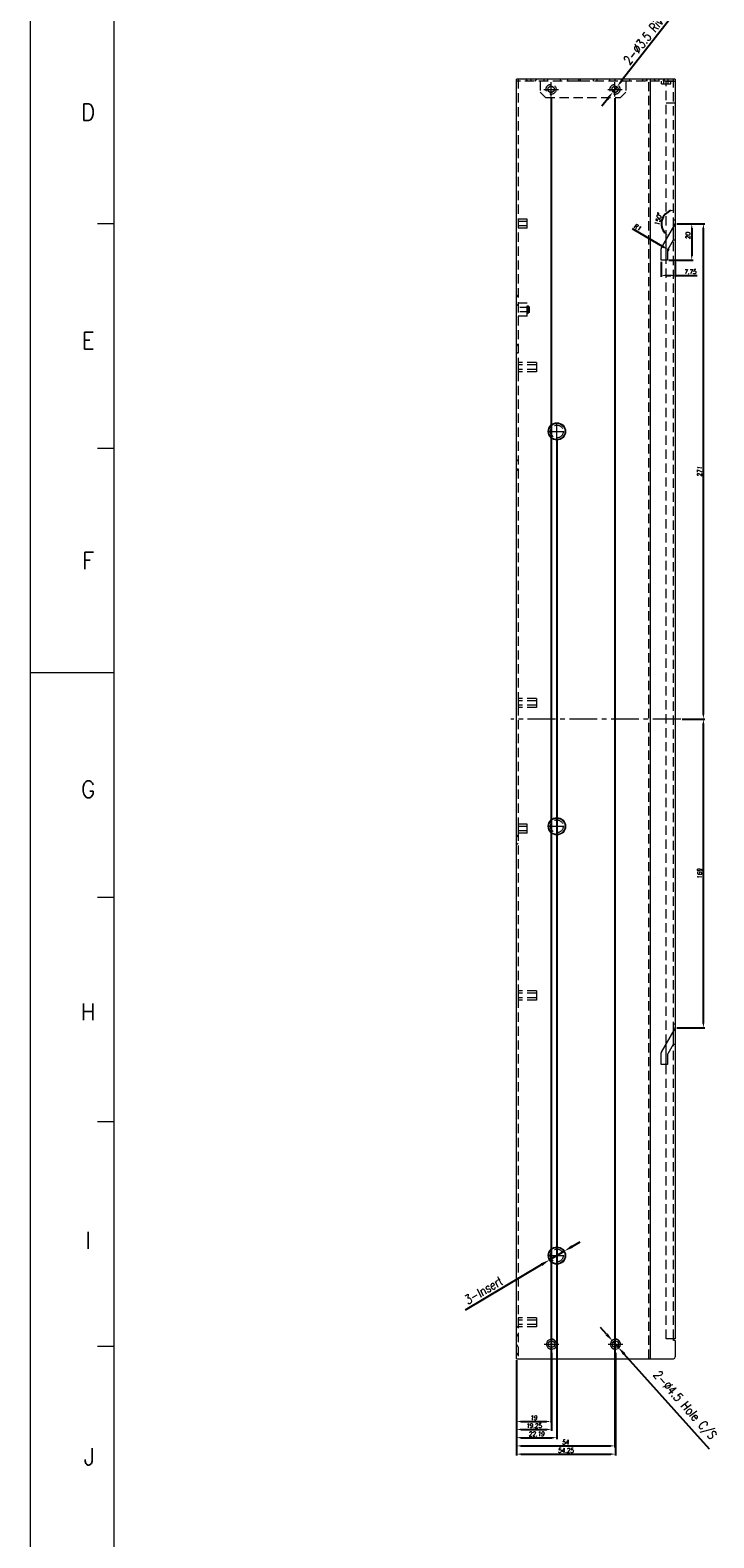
# Model space of a CAD drawing. Header units: millimetres. Extents: x 4497 to 13960, y 12291 to 16372.
# Tile 23 of 217: x 4520 to 4894, y 13085 to 13910. Entities that reach past the tile are written whole.
import ezdxf
from ezdxf.enums import TextEntityAlignment as Align

# ---------------------------------------------------------------- set-up
doc = ezdxf.new("R2010")
doc.units = ezdxf.units.MM
doc.header["$LTSCALE"] = 0.8
doc.header["$PDMODE"] = 3
doc.header["$PDSIZE"] = 0.3125
for name, pattern in [('CENTER', [50.8, 31.75, -6.35, 6.35, -6.35]), ('CENTER2', [28.575, 19.05, -3.175, 3.175, -3.175]), ('HIDDEN', [9.525, 6.35, -3.175])]:
    doc.linetypes.add(name, pattern=pattern)
doc.layers.get('0').update_dxf_attribs({"linetype": 'CONTINUOUS', "lineweight": 0})
doc.layers.get('Defpoints').update_dxf_attribs({"linetype": 'CONTINUOUS', "lineweight": 0})
for name, color, linetype, lineweight in [('1', 2, 'CENTER', 0), ('2', 3, 'CONTINUOUS', 0), ('3', 5, 'HIDDEN', 0), ('4', 1, 'CENTER2', 9)]:
    doc.layers.add(name, color=color, linetype=linetype, lineweight=lineweight)
doc.styles.get("Standard").update_dxf_attribs({"font": 'romans.shx', "width": 0.8, "oblique": 5, "bigfont": 'whgtxt.shx'})
doc.dimstyles.get("Standard").update_dxf_attribs({"dimtxt": 2.5, "dimasz": 2.5, "dimexe": 0.8, "dimexo": 0.8, "dimgap": 0.8, "dimtad": 1, "dimdsep": 46, "dimtxsty": 'Standard', "dimcen": 0, "dimclrd": 3, "dimclre": 3, "dimclrt": 3, "dimazin": 0, "dimtp": 0.001, "dimtm": 0.001, "dimtfac": 1, "dimtmove": 0, "dimatfit": 3, "dimfxl": 0, "dimtolj": 1, "dimarcsym": 0})

# ---------------------------------------------------------------- blocks, each defined once
blk = doc.blocks.new('*D15')
at = {"layer": '2', "color": 3, "lineweight": -2}
for p, q in [((4881.91, 13930.8), (4844.1, 13882.44)), ((4838.86, 13875.75), (4841.02, 13878.51)), ((4835.78, 13871.81), (4832.7, 13867.87))]:
    blk.add_line(p, q, dxfattribs=at)
at = {"layer": '2', "color": 3}
for points in [[(4843.44, 13882.96), (4844.75, 13881.93), (4841.02, 13878.51)], [(4835.13, 13872.32), (4836.44, 13871.3), (4838.86, 13875.75)]]:
    blk.add_solid(points, dxfattribs=at)
at = {"layer": 'Defpoints', "color": 0}
for p in [(4838.86, 13875.75), (4841.02, 13878.51)]:
    blk.add_point(p, dxfattribs=at)
at = {"layer": '2', "color": 3, "insert": (4861.31, 13911.12), "char_height": 5, "attachment_point": 5, "rotation": 51.98032}
blk.add_mtext('\\A1;2-∅3.5 Rivet Hole ', dxfattribs=at)
blk = doc.blocks.new('*D16')
at = {"layer": '2', "color": 3, "lineweight": -2}
for p, q in [((4835.35, 13196.02), (4832.01, 13199.75)), ((4838.69, 13192.3), (4841.69, 13188.95)), ((4891.7, 13133.18), (4845.03, 13185.23))]:
    blk.add_line(p, q, dxfattribs=at)
at = {"layer": '2', "color": 3}
for points in [[(4835.97, 13196.58), (4834.73, 13195.47), (4838.69, 13192.3)], [(4845.65, 13185.78), (4844.41, 13184.67), (4841.69, 13188.95)]]:
    blk.add_solid(points, dxfattribs=at)
at = {"layer": 'Defpoints', "color": 0}
for p in [(4838.69, 13192.3), (4841.69, 13188.95)]:
    blk.add_point(p, dxfattribs=at)
at = {"layer": '2', "color": 3, "insert": (4877.61, 13156.99), "char_height": 5, "attachment_point": 5, "rotation": 311.87695}
blk.add_mtext('\\A1;2-∅4.5 Hole C/S', dxfattribs=at)
blk = doc.blocks.new('*D17')
at = {"layer": '2', "color": 3, "lineweight": -2}
for p, q in [((4812.21, 13241.55), (4804.04, 13236.71)), ((4816.51, 13244.09), (4820.82, 13246.64)), ((4758.03, 13209.47), (4799.73, 13234.16))]:
    blk.add_line(p, q, dxfattribs=at)
at = {"layer": '2', "color": 3}
for points in [[(4816.09, 13244.81), (4816.94, 13243.38), (4812.21, 13241.55)], [(4799.31, 13234.88), (4800.16, 13233.44), (4804.04, 13236.71)]]:
    blk.add_solid(points, dxfattribs=at)
at = {"layer": 'Defpoints', "color": 0}
for p in [(4812.21, 13241.55), (4804.04, 13236.71)]:
    blk.add_point(p, dxfattribs=at)
at = {"layer": '2', "color": 3, "insert": (4767.82, 13220.03), "char_height": 5, "attachment_point": 5, "rotation": 30.6287}
blk.add_mtext('\\A1;3-Insert', dxfattribs=at)
blk = doc.blocks.new('X')
at = {"layer": '1'}
for p, q in [((5251.84, 13719.59), (5251.84, 13727.59)), ((5247.84, 13723.59), (5255.84, 13723.59))]:
    blk.add_line(p, q, dxfattribs=at)
blk = doc.blocks.new('*D173')
at = {"color": 3, "lineweight": -2}
blk.add_arc((4872.94, 13803.63), 7.57, 109.01655, 220.98345, dxfattribs=at)
at = {"color": 3}
for points in [[(4870.4, 13811.19), (4870.54, 13810.37), (4872.94, 13811.19)], [(4867.49, 13798.98), (4866.96, 13798.34), (4869.16, 13797.07)]]:
    blk.add_solid(points, dxfattribs=at)
at = {"layer": 'Defpoints', "color": 0}
for p in [(4872.94, 13881.53), (4867.14, 13808.49), (4872.81, 13803.39), (4872.94, 13803.89), (4865.32, 13790.43)]:
    blk.add_point(p, dxfattribs=at)
at = {"color": 3, "insert": (4863.65, 13806.11), "char_height": 2.5, "attachment_point": 5, "rotation": 75}
blk.add_mtext('\\A1;150°', dxfattribs=at)
blk = doc.blocks.new('*D174')
at = {"color": 3, "lineweight": -2}
for p, q in [((4865.19, 13782.83), (4865.19, 13774.52)), ((4867.69, 13775.32), (4870.44, 13775.32)), ((4872.94, 13782.69), (4872.94, 13774.52)), ((4872.94, 13775.32), (4884.92, 13775.32))]:
    blk.add_line(p, q, dxfattribs=at)
at = {"color": 3}
for points in [[(4867.69, 13775.74), (4867.69, 13774.9), (4865.19, 13775.32)], [(4870.44, 13775.74), (4870.44, 13774.9), (4872.94, 13775.32)]]:
    blk.add_solid(points, dxfattribs=at)
at = {"layer": 'Defpoints', "color": 0}
for p in [(4865.19, 13783.63), (4872.94, 13783.49), (4872.94, 13775.32)]:
    blk.add_point(p, dxfattribs=at)
at = {"color": 3, "insert": (4881.14, 13777.37), "char_height": 2.5, "attachment_point": 5}
blk.add_mtext('\\A1;7.75', dxfattribs=at)
blk = doc.blocks.new('*D175')
at = {"color": 3, "lineweight": -2}
for p, q in [((4873.74, 13803.63), (4882.78, 13803.63)), ((4881.98, 13801.13), (4881.98, 13786.13)), ((4869.49, 13783.63), (4882.78, 13783.63))]:
    blk.add_line(p, q, dxfattribs=at)
at = {"color": 3}
for points in [[(4881.56, 13801.13), (4882.39, 13801.13), (4881.98, 13803.63)], [(4881.56, 13786.13), (4882.39, 13786.13), (4881.98, 13783.63)]]:
    blk.add_solid(points, dxfattribs=at)
at = {"layer": 'Defpoints', "color": 0}
for p in [(4872.94, 13803.63), (4868.69, 13783.63), (4881.98, 13783.63)]:
    blk.add_point(p, dxfattribs=at)
at = {"color": 3, "insert": (4879.93, 13797.05), "char_height": 2.5, "attachment_point": 5, "rotation": 90}
blk.add_mtext('\\A1;20', dxfattribs=at)
blk = doc.blocks.new('*D176')
at = {"color": 3, "lineweight": -2}
for p, q in [((4849.27, 13801.04), (4866.67, 13790.77)), ((4869.69, 13789), (4868.83, 13789.5))]:
    blk.add_line(p, q, dxfattribs=at)
blk.add_arc((4869.69, 13789), 1, 103.63303, 150, dxfattribs=at)
at = {"color": 3}
blk.add_solid([(4866.89, 13791.13), (4866.46, 13790.42), (4868.83, 13789.5)], dxfattribs=at)
at = {"layer": 'Defpoints', "color": 0}
for p in [(4868.83, 13789.5), (4869.69, 13789)]:
    blk.add_point(p, dxfattribs=at)
at = {"color": 3, "insert": (4852.24, 13801.67), "char_height": 2.5, "attachment_point": 5, "rotation": 329.46965}
blk.add_mtext('\\A1;R1', dxfattribs=at)
blk = doc.blocks.new('*D177')
at = {"color": 3, "lineweight": -2}
for p, q in [((4873.74, 13803.63), (4889.15, 13803.63)), ((4888.35, 13535.13), (4888.35, 13801.13)), ((4876.74, 13532.63), (4889.15, 13532.63))]:
    blk.add_line(p, q, dxfattribs=at)
at = {"color": 3}
for points in [[(4887.94, 13801.13), (4888.77, 13801.13), (4888.35, 13803.63)], [(4887.94, 13535.13), (4888.77, 13535.13), (4888.35, 13532.63)]]:
    blk.add_solid(points, dxfattribs=at)
at = {"layer": 'Defpoints', "color": 0}
for p in [(4872.94, 13803.63), (4888.35, 13803.63), (4875.94, 13532.63)]:
    blk.add_point(p, dxfattribs=at)
at = {"color": 3, "insert": (4886.3, 13668.13), "char_height": 2.5, "attachment_point": 5, "rotation": 90}
blk.add_mtext('\\A1;271', dxfattribs=at)
blk = doc.blocks.new('*D178')
at = {"color": 3, "lineweight": -2}
for p, q in [((4876.74, 13532.63), (4889.15, 13532.63)), ((4888.35, 13366.13), (4888.35, 13530.13)), ((4873.74, 13363.63), (4889.15, 13363.63))]:
    blk.add_line(p, q, dxfattribs=at)
at = {"color": 3}
for points in [[(4887.94, 13530.13), (4888.77, 13530.13), (4888.35, 13532.63)], [(4887.94, 13366.13), (4888.77, 13366.13), (4888.35, 13363.63)]]:
    blk.add_solid(points, dxfattribs=at)
at = {"layer": 'Defpoints', "color": 0}
for p in [(4875.94, 13532.63), (4888.35, 13532.63), (4872.94, 13363.63)]:
    blk.add_point(p, dxfattribs=at)
at = {"color": 3, "insert": (4886.3, 13448.13), "char_height": 2.5, "attachment_point": 5, "rotation": 90}
blk.add_mtext('\\A1;169', dxfattribs=at)
blk = doc.blocks.new('*D179')
at = {"color": 3, "lineweight": -2}
for p, q in [((4785.94, 13181.83), (4785.94, 13143.18)), ((4805.19, 13185.82), (4805.19, 13143.18)), ((4788.44, 13143.98), (4802.69, 13143.98))]:
    blk.add_line(p, q, dxfattribs=at)
at = {"color": 3}
for points in [[(4788.44, 13144.39), (4788.44, 13143.56), (4785.94, 13143.98)], [(4802.69, 13144.39), (4802.69, 13143.56), (4805.19, 13143.98)]]:
    blk.add_solid(points, dxfattribs=at)
at = {"layer": 'Defpoints', "color": 0}
for p in [(4785.94, 13182.63), (4805.19, 13186.62), (4805.19, 13143.98)]:
    blk.add_point(p, dxfattribs=at)
at = {"color": 3, "insert": (4795.56, 13146.03), "char_height": 2.5, "attachment_point": 5}
blk.add_mtext('\\A1;19.25', dxfattribs=at)
blk = doc.blocks.new('*D180')
at = {"color": 3, "lineweight": -2}
for p, q in [((4804.94, 13872.33), (4804.94, 13147.53)), ((4785.94, 13181.83), (4785.94, 13147.53)), ((4788.44, 13148.33), (4802.44, 13148.33))]:
    blk.add_line(p, q, dxfattribs=at)
at = {"color": 3}
for points in [[(4788.44, 13148.75), (4788.44, 13147.92), (4785.94, 13148.33)], [(4802.44, 13148.75), (4802.44, 13147.92), (4804.94, 13148.33)]]:
    blk.add_solid(points, dxfattribs=at)
at = {"layer": 'Defpoints', "color": 0}
for p in [(4804.94, 13873.13), (4785.94, 13182.63), (4804.94, 13148.33)]:
    blk.add_point(p, dxfattribs=at)
at = {"color": 3, "insert": (4795.44, 13150.38), "char_height": 2.5, "attachment_point": 5}
blk.add_mtext('\\A1;19', dxfattribs=at)
blk = doc.blocks.new('*D181')
at = {"color": 3, "lineweight": -2}
for p, q in [((4808.12, 13685.17), (4808.12, 13138.68)), ((4785.94, 13181.83), (4785.94, 13138.68)), ((4788.44, 13139.48), (4805.62, 13139.48))]:
    blk.add_line(p, q, dxfattribs=at)
at = {"color": 3}
for points in [[(4788.44, 13139.89), (4788.44, 13139.06), (4785.94, 13139.48)], [(4805.62, 13139.89), (4805.62, 13139.06), (4808.12, 13139.48)]]:
    blk.add_solid(points, dxfattribs=at)
at = {"layer": 'Defpoints', "color": 0}
for p in [(4808.12, 13685.97), (4785.94, 13182.63), (4808.12, 13139.48)]:
    blk.add_point(p, dxfattribs=at)
at = {"color": 3, "insert": (4797.03, 13141.53), "char_height": 2.5, "attachment_point": 5}
blk.add_mtext('\\A1;22.19', dxfattribs=at)
blk = doc.blocks.new('*D182')
at = {"color": 3, "lineweight": -2}
for p, q in [((4839.94, 13872.33), (4839.94, 13134.18)), ((4785.94, 13181.83), (4785.94, 13134.18)), ((4788.44, 13134.98), (4837.44, 13134.98))]:
    blk.add_line(p, q, dxfattribs=at)
at = {"color": 3}
for points in [[(4788.44, 13135.39), (4788.44, 13134.56), (4785.94, 13134.98)], [(4837.44, 13135.39), (4837.44, 13134.56), (4839.94, 13134.98)]]:
    blk.add_solid(points, dxfattribs=at)
at = {"layer": 'Defpoints', "color": 0}
for p in [(4839.94, 13873.13), (4785.94, 13182.63), (4839.94, 13134.98)]:
    blk.add_point(p, dxfattribs=at)
at = {"color": 3, "insert": (4812.94, 13137.03), "char_height": 2.5, "attachment_point": 5}
blk.add_mtext('\\A1;54', dxfattribs=at)
blk = doc.blocks.new('*D183')
at = {"color": 3, "lineweight": -2}
for p, q in [((4785.94, 13181.83), (4785.94, 13129.68)), ((4840.19, 13185.83), (4840.19, 13129.68)), ((4788.44, 13130.48), (4837.69, 13130.48))]:
    blk.add_line(p, q, dxfattribs=at)
at = {"color": 3}
for points in [[(4788.44, 13130.89), (4788.44, 13130.06), (4785.94, 13130.48)], [(4837.69, 13130.89), (4837.69, 13130.06), (4840.19, 13130.48)]]:
    blk.add_solid(points, dxfattribs=at)
at = {"layer": 'Defpoints', "color": 0}
for p in [(4785.94, 13182.63), (4840.19, 13186.63), (4840.19, 13130.48)]:
    blk.add_point(p, dxfattribs=at)
at = {"color": 3, "insert": (4813.06, 13132.53), "char_height": 2.5, "attachment_point": 5}
blk.add_mtext('\\A1;54.25', dxfattribs=at)

msp = doc.modelspace()

# ---------------------------------------------------------------- linework, layer by layer
for p, q in [((4519.723, 14331.924), (4519.723, 12784.215)), ((4565.731, 12821.021), (4565.731, 14295.117)), ((4785.939, 13182.625), (4785.939, 13882.625)), ((4872.939, 13882.625), (4785.939, 13882.625)), ((4859.439, 13182.625), (4859.439, 13882.625)), ((4871.939, 13881.525), (4871.939, 13882.625)), ((4872.939, 13882.625), (4872.939, 13881.625)), ((4871.939, 13881.625), (4872.939, 13881.625)), ((4871.939, 13881.525), (4872.939, 13881.525)), ((4872.939, 13881.525), (4872.939, 13803.893)), ((4556.529, 13803.752), (4565.731, 13803.752)), ((4865.323, 13790.434), (4872.805, 13803.393)), ((4871.939, 13794.625), (4871.939, 13801.893)), ((4872.939, 13803.393), (4872.939, 13363.893)), ((4867.939, 13783.625), (4867.939, 13794.965)), ((4871.785, 13794.625), (4868.823, 13789.496)), ((4872.939, 13794.625), (4871.785, 13794.625)), ((4865.189, 13783.625), (4865.189, 13789.934)), ((4868.689, 13783.625), (4865.189, 13783.625)), ((4868.689, 13788.996), (4868.689, 13783.625)), ((4556.529, 13680.911), (4565.731, 13680.911)), ((4519.723, 13558.069), (4565.731, 13558.069)), ((4556.529, 13435.228), (4565.731, 13435.228)), ((4865.323, 13350.434), (4872.805, 13363.393)), ((4872.939, 13363.393), (4872.939, 13193.625)), ((4867.939, 13343.625), (4867.939, 13354.965)), ((4871.785, 13354.625), (4868.823, 13349.496)), ((4872.939, 13354.625), (4871.785, 13354.625)), ((4871.939, 13354.625), (4871.939, 13361.893)), ((4865.189, 13343.625), (4865.189, 13349.934)), ((4868.689, 13348.996), (4868.689, 13343.625)), ((4868.689, 13343.625), (4865.189, 13343.625)), ((4556.529, 13312.386), (4565.731, 13312.386)), ((4556.529, 13189.545), (4565.731, 13189.545)), ((4872.939, 13193.625), (4871.939, 13193.625)), ((4871.939, 13192.625), (4871.939, 13193.625)), ((4872.939, 13192.625), (4871.939, 13192.625)), ((4872.939, 13192.625), (4872.939, 13183.625)), ((4785.939, 13182.625), (4871.939, 13182.625))]:
    msp.add_line(p, q)
for centre, radius in [((4804.939, 13877.125), 1.75), ((4839.939, 13877.125), 1.75), ((4808.124, 13689.966), 4.75), ((4808.124, 13689.966), 4.45), ((4808.124, 13473.95), 4.75), ((4808.124, 13473.95), 4.45), ((4808.124, 13239.125), 4.75), ((4808.124, 13239.125), 4.45), ((4805.189, 13190.625), 1.75), ((4840.189, 13190.625), 1.75)]:
    msp.add_circle(centre, radius)
for centre, radius, start, end in [((4871.939, 13803.893), 1, 330, 0), ((4866.189, 13789.934), 1, 150, 180), ((4869.689, 13788.996), 1, 150, 180), ((4871.939, 13363.893), 1, 330, 0), ((4866.189, 13349.934), 1, 150, 180), ((4869.689, 13348.996), 1, 150, 180), ((4805.189, 13190.626), 2.749, 89.995324, 224.228919), ((4805.189, 13190.625), 2.749, 269.995324, 44.228919), ((4840.189, 13190.626), 2.749, 89.995324, 224.228919), ((4840.189, 13190.625), 2.749, 269.995324, 44.228919), ((4871.939, 13183.625), 1, 270, 0)]:
    msp.add_arc(centre, radius, start, end)
for points in [[(4805.189, 13193.375), (4805.553, 13193.375), (4806.287, 13193.226), (4806.906, 13192.803), (4807.16, 13192.543)], [(4840.189, 13193.375), (4840.553, 13193.375), (4841.287, 13193.226), (4841.906, 13192.803), (4842.16, 13192.543)], [(4805.189, 13187.875), (4804.826, 13187.875), (4804.091, 13188.025), (4803.473, 13188.448), (4803.219, 13188.708)], [(4840.189, 13187.875), (4839.826, 13187.875), (4839.091, 13188.025), (4838.473, 13188.448), (4838.219, 13188.708)]]:
    msp.add_open_spline(points, degree=3, knots=[0, 0, 0, 0, 0.4999244, 1, 1, 1, 1])
at = {"layer": '1'}
for p, q in [((4872.805, 13803.393), (4872.939, 13803.625)), ((4872.939, 13803.893), (4872.939, 13803.625)), ((4872.805, 13363.393), (4872.939, 13363.625)), ((4872.939, 13363.893), (4872.939, 13363.625))]:
    msp.add_line(p, q, dxfattribs=at)
at = {"layer": '3'}
for p, q in [((4786.939, 13882.625), (4786.939, 13182.625)), ((4792.239, 13881.625), (4791.239, 13882.625)), ((4793.939, 13882.625), (4793.939, 13881.625)), ((4796.239, 13881.625), (4797.239, 13882.625)), ((4800.939, 13882.625), (4800.939, 13881.625)), ((4802.939, 13882.625), (4802.939, 13881.625)), ((4809.939, 13882.625), (4809.939, 13881.625)), ((4814.039, 13881.625), (4814.039, 13882.625)), ((4821.039, 13882.625), (4814.039, 13882.625)), ((4820.039, 13882.625), (4820.039, 13881.625)), ((4820.939, 13882.625), (4820.939, 13881.625)), ((4821.039, 13881.625), (4821.039, 13882.625)), ((4827.939, 13882.625), (4827.939, 13881.625)), ((4829.939, 13882.625), (4829.939, 13881.625)), ((4836.939, 13882.625), (4836.939, 13881.625)), ((4839.839, 13882.625), (4839.839, 13881.625)), ((4847.939, 13882.625), (4847.939, 13881.625)), ((4854.939, 13882.625), (4854.939, 13881.625)), ((4856.939, 13882.625), (4856.939, 13881.625)), ((4857.439, 13882.625), (4857.439, 13881.625)), ((4858.439, 13182.625), (4858.439, 13882.625)), ((4862.239, 13881.625), (4861.239, 13882.625)), ((4863.939, 13882.625), (4863.939, 13881.625)), ((4866.239, 13881.625), (4867.239, 13882.625)), ((4866.739, 13880.125), (4866.739, 13882.625)), ((4869.139, 13882.625), (4866.739, 13882.625)), ((4869.139, 13880.125), (4869.139, 13882.625)), ((4871.939, 13881.625), (4785.939, 13881.625)), ((4798.939, 13881.625), (4798.939, 13875.625)), ((4798.939, 13875.625), (4801.939, 13872.625)), ((4821.039, 13881.625), (4814.039, 13881.625)), ((4842.939, 13872.625), (4845.939, 13875.625)), ((4845.939, 13881.625), (4845.939, 13875.625)), ((4865.439, 13880.125), (4865.439, 13881.625)), ((4865.439, 13880.125), (4870.439, 13880.125)), ((4867.939, 13794.965), (4867.939, 13881.525)), ((4867.939, 13881.525), (4871.939, 13881.525)), ((4870.439, 13880.125), (4870.439, 13881.625)), ((4871.939, 13801.893), (4871.939, 13881.525)), ((4872.939, 13881.525), (4872.939, 13881.625)), ((4801.939, 13872.625), (4842.939, 13872.625)), ((4872.939, 13869.625), (4867.939, 13869.625)), ((4791.939, 13806.125), (4786.939, 13806.125)), ((4786.939, 13806.123), (4786.939, 13801.128)), ((4791.939, 13804.825), (4786.939, 13804.825)), ((4791.939, 13802.425), (4786.939, 13802.425)), ((4791.939, 13801.125), (4786.939, 13801.125)), ((4791.939, 13801.128), (4791.939, 13806.123)), ((4872.939, 13805.625), (4871.939, 13805.625)), ((4872.939, 13803.393), (4872.939, 13803.893)), ((4871.939, 13361.893), (4871.939, 13794.625)), ((4867.939, 13354.965), (4867.939, 13783.625)), ((4786.939, 13763.625), (4785.939, 13764.625)), ((4786.939, 13759.625), (4785.939, 13758.625)), ((4786.939, 13760.125), (4786.939, 13753.125)), ((4791.939, 13760.125), (4786.939, 13760.125)), ((4791.939, 13753.125), (4791.939, 13760.125)), ((4791.939, 13758.625), (4792.439, 13758.625)), ((4791.939, 13754.627), (4791.939, 13758.624)), ((4792.939, 13758.125), (4792.439, 13758.626)), ((4792.439, 13754.625), (4792.439, 13758.625)), ((4792.939, 13758.124), (4792.939, 13755.127)), ((4792.939, 13757.825), (4786.939, 13757.825)), ((4792.939, 13755.425), (4786.939, 13755.425)), ((4791.939, 13753.125), (4786.939, 13753.125)), ((4791.939, 13754.625), (4792.439, 13754.625)), ((4792.939, 13755.126), (4792.439, 13754.625)), ((4786.939, 13736.875), (4785.939, 13737.875)), ((4786.939, 13733.375), (4785.939, 13732.376)), ((4796.939, 13727.625), (4786.939, 13727.625)), ((4786.939, 13727.623), (4786.939, 13722.628)), ((4796.939, 13726.325), (4786.939, 13726.325)), ((4796.939, 13727.625), (4796.939, 13722.625)), ((4796.939, 13723.925), (4786.939, 13723.925)), ((4796.939, 13722.625), (4786.939, 13722.625)), ((4786.939, 13673.625), (4785.939, 13674.625)), ((4786.939, 13669.625), (4785.939, 13668.625)), ((4796.939, 13543.875), (4786.939, 13543.875)), ((4786.939, 13543.873), (4786.939, 13538.878)), ((4796.939, 13543.875), (4796.939, 13538.875)), ((4796.939, 13542.575), (4786.939, 13542.575)), ((4796.939, 13540.175), (4786.939, 13540.175)), ((4796.939, 13538.875), (4786.939, 13538.875)), ((4791.939, 13475.125), (4786.939, 13475.125)), ((4786.939, 13475.123), (4786.939, 13470.128)), ((4791.939, 13473.825), (4786.939, 13473.825)), ((4791.939, 13471.425), (4786.939, 13471.425)), ((4791.939, 13470.125), (4786.939, 13470.125)), ((4791.939, 13470.125), (4791.939, 13475.125)), ((4786.939, 13468.225), (4785.939, 13469.225)), ((4786.939, 13464.725), (4785.939, 13463.726)), ((4796.939, 13383.875), (4786.939, 13383.875)), ((4786.939, 13383.873), (4786.939, 13378.878)), ((4796.939, 13382.575), (4786.939, 13382.575)), ((4796.939, 13380.175), (4786.939, 13380.175)), ((4796.939, 13378.875), (4786.939, 13378.875)), ((4796.939, 13383.875), (4796.939, 13378.875)), ((4872.939, 13365.625), (4871.939, 13365.625)), ((4872.939, 13363.393), (4872.939, 13363.893)), ((4871.939, 13193.625), (4871.939, 13354.625)), ((4867.939, 13193.625), (4867.939, 13343.625)), ((4786.939, 13199.575), (4785.939, 13200.575)), ((4796.939, 13205.125), (4786.939, 13205.125)), ((4786.939, 13205.123), (4786.939, 13200.128)), ((4796.939, 13203.825), (4786.939, 13203.825)), ((4796.939, 13201.425), (4786.939, 13201.425)), ((4796.939, 13200.125), (4786.939, 13200.125)), ((4796.939, 13205.125), (4796.939, 13200.125)), ((4786.939, 13196.075), (4785.939, 13195.076)), ((4786.939, 13189.375), (4785.939, 13190.375)), ((4871.939, 13193.625), (4867.939, 13193.625)), ((4786.939, 13185.875), (4785.939, 13184.876))]:
    msp.add_line(p, q, dxfattribs=at)
for centre, radius in [((4804.939, 13877.125), 2.75), ((4804.939, 13877.125), 1.75), ((4839.939, 13877.125), 2.75), ((4839.939, 13877.125), 1.75), ((4808.124, 13689.966), 3.5), ((4808.124, 13689.966), 3.5), ((4808.124, 13473.95), 3.5), ((4808.124, 13473.95), 3.5), ((4808.124, 13239.125), 3.5), ((4808.124, 13239.125), 3.5)]:
    msp.add_circle(centre, radius, dxfattribs=at)
for centre, start, end in [((4805.189, 13190.625), 44.228919, 89.995324), ((4840.189, 13190.625), 44.228919, 89.995324), ((4805.189, 13190.625), 224.228919, 269.995324), ((4840.189, 13190.625), 224.228919, 269.995324)]:
    msp.add_arc(centre, 2.75, start, end, dxfattribs=at)
at = {"layer": '4'}
msp.add_line((4875.939, 13532.625), (4782.939, 13532.625), dxfattribs=at)

# ---------------------------------------------------------------- block references
for p in [(-446.899, 153.533), (-411.899, 153.533), (-443.714, -33.626), (-443.714, -249.642), (-443.714, -484.467), (-446.649, -532.968), (-411.649, -532.967)]:
    msp.add_blockref('X', p)

# ---------------------------------------------------------------- texts
at = {"width": 0.933333}
for s, p in [('D', (4551.459, 13864.667)), ('E', (4551.459, 13739.607)), ('F', (4551.459, 13619.254)), ('G', (4551.459, 13494.195)), ('H', (4551.459, 13372.497)), ('I', (4551.459, 13247.437)), ('J', (4552.131, 13129.101))]:
    msp.add_text(s, height=9.202, dxfattribs=at).set_placement(p, align=Align.MIDDLE_CENTER)

# ---------------------------------------------------------------- dimensions: what is measured, and where the dimension line sits
dim = msp.add_angular_dim_2l(base=(4867.143, 13808.489), line1=((4872.939, 13881.525), (4872.939, 13803.893)), line2=((4865.323, 13790.434), (4872.805, 13803.393)), dimstyle='Standard', override={"dimazin": 2})
dim.commit()
dim.dimension.update_dxf_attribs({"geometry": '*D173', "text_midpoint": (4863.65, 13806.115)})
for base, p1, p2, picture, middle in [((4804.939, 13148.333), (4785.939, 13182.625), (4804.939, 13873.125), '*D180', (4795.439, 13148.333)), ((4872.939, 13775.321), (4865.189, 13783.625), (4872.939, 13783.493), '*D174', (4881.138, 13775.321))]:
    dim = msp.add_linear_dim(base=base, p1=p1, p2=p2, dimstyle='Standard', override={"dimazin": 2})
    dim.commit()
    dim.dimension.update_dxf_attribs({"geometry": picture, "text_midpoint": middle, "dimtype": 160})
for base, p1, p2, picture, middle in [((4839.939, 13134.977), (4785.939, 13182.625), (4839.939, 13873.125), '*D182', (4812.939, 13137.027)), ((4808.124269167, 13139.477360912), (4785.939269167, 13182.625488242), (4808.124269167, 13685.966488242), '*D181', (4797.031769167, 13141.527360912)), ((4805.189, 13143.977), (4785.939, 13182.625), (4805.189, 13186.625), '*D179', (4795.564, 13146.027)), ((4840.189, 13130.477), (4785.939, 13182.625), (4840.189, 13186.625), '*D183', (4813.064, 13132.527))]:
    dim = msp.add_linear_dim(base=base, p1=p1, p2=p2, dimstyle='Standard', override={"dimazin": 2})
    dim.commit()
    dim.dimension.update_dxf_attribs({"geometry": picture, "text_midpoint": middle})
dim = msp.add_radius_dim(center=(4869.689, 13788.996), mpoint=(4868.828, 13789.504), dimstyle='Standard', override={"dimazin": 2})
dim.commit()
dim.dimension.update_dxf_attribs({"geometry": '*D176', "text_midpoint": (4851.198, 13799.902), "dimtype": 164})
dim = msp.add_linear_dim(base=(4881.976, 13783.625), p1=(4872.939, 13803.625), p2=(4868.689, 13783.625), angle=90, dimstyle='Standard', override={"dimazin": 2})
dim.commit()
dim.dimension.update_dxf_attribs({"geometry": '*D175', "text_midpoint": (4881.976, 13797.048), "dimtype": 160})
for base, p1, p2, picture, middle in [((4888.352, 13803.625), (4875.939, 13532.625), (4872.939, 13803.625), '*D177', (4886.302, 13668.125)), ((4888.352, 13532.625), (4872.939, 13363.625), (4875.939, 13532.625), '*D178', (4886.302, 13448.125))]:
    dim = msp.add_linear_dim(base=base, p1=p1, p2=p2, angle=90, dimstyle='Standard', override={"dimazin": 2})
    dim.commit()
    dim.dimension.update_dxf_attribs({"geometry": picture, "text_midpoint": middle})
at = {"layer": '2'}
dim = msp.add_diameter_dim_2p(p1=(4838.861, 13875.748), p2=(4841.017, 13878.505), text='2-<> Rivet Hole ', dimstyle='Standard', override={"dimscale": 2, "dimazin": 2}, dxfattribs=at)
dim.commit()
dim.dimension.update_dxf_attribs({"geometry": '*D15', "text_midpoint": (4861.311, 13911.118)})
for p1, p2, text, picture, middle in [((4812.211, 13241.546), (4804.037, 13236.706), '3-Insert', '*D17', (4769.904, 13216.498)), ((4838.687, 13192.302), (4841.691, 13188.951), '2-<> Hole C/S', '*D16', (4873.583, 13153.378))]:
    dim = msp.add_diameter_dim_2p(p1=p1, p2=p2, text=text, dimstyle='Standard', override={"dimscale": 2, "dimazin": 2}, dxfattribs=at)
    dim.commit()
    dim.dimension.update_dxf_attribs({"geometry": picture, "text_midpoint": middle, "dimtype": 163})

doc.saveas('drawing.dxf')
